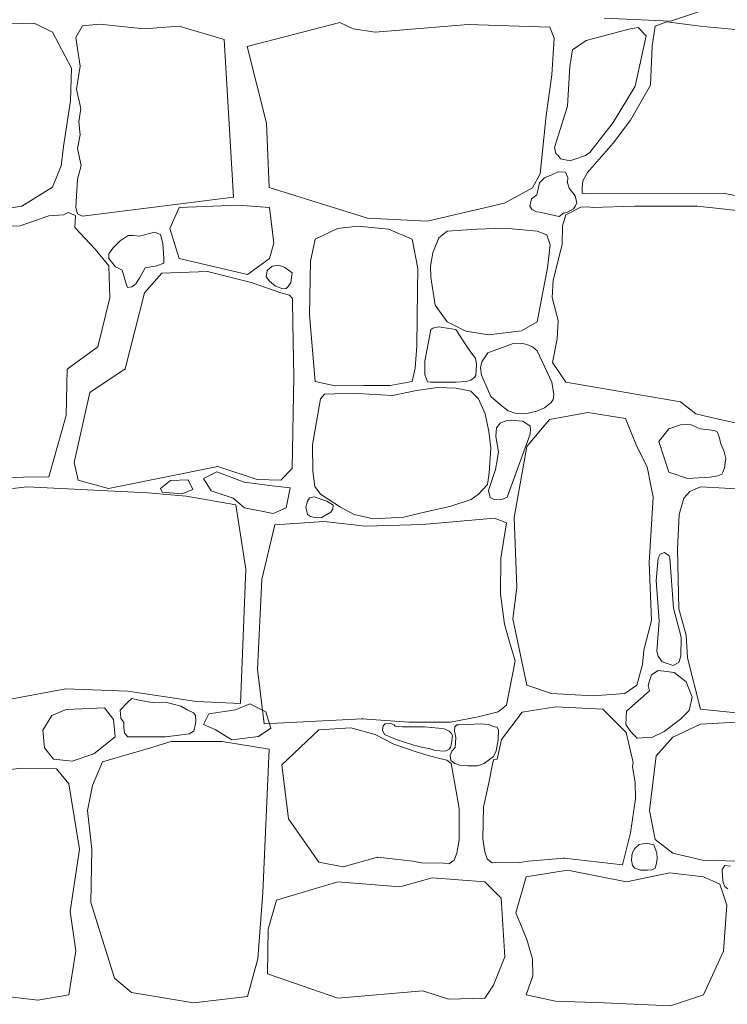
# Model space of a CAD drawing. Header units: millimetres. Extents: x 16408 to 141596, y -21057 to 26364.
# Tile 100 of 115: x 60994 to 61635, y -4456 to -3564. Entities that reach past the tile are written whole.
import ezdxf

# ---------------------------------------------------------------- set-up
doc = ezdxf.new("R2010")
doc.units = ezdxf.units.MM
doc.header["$MEASUREMENT"] = 0
doc.linetypes.add('Wipeout_Contour', pattern=[1000, 0, -1000])
doc.layers.add('_elementy3d', color=7, linetype='Continuous')
doc.layers.add('_elementy3d_Nr_pióra__101', color=7, linetype='Continuous', lineweight=5, true_color=0xb2b2b2)

# ---------------------------------------------------------------- blocks, each defined once
blk = doc.blocks.new('*X6')
at = {"layer": '_elementy3d_Nr_pióra__101', "color": 253, "linetype": 'Continuous', "lineweight": 5, "true_color": 0xb2b2b2}
for p, q in [((61613.33, -3555.68), (61583.36, -3565.58)), ((61583.36, -3565.58), (61523.42, -3563.11)), ((61007.32, -3567.57), (60917.66, -3569.8)), ((61023.92, -3575.49), (61007.32, -3567.57)), ((61050.91, -3570.04), (61044.9, -3580.53)), ((61066.51, -3568.49), (61050.91, -3570.04)), ((61106.89, -3572.77), (61066.51, -3568.49)), ((61138.59, -3570.29), (61106.89, -3572.77)), ((61179.15, -3582.42), (61138.59, -3570.29)), ((61200, -3588.7), (61283.91, -3566.82)), ((61283.91, -3566.82), (61296.05, -3572.52)), ((61296.05, -3572.52), (61316.07, -3575.49)), ((61316.07, -3575.49), (61400.03, -3568.8)), ((61400.03, -3568.8), (61474.09, -3571.03)), ((61474.09, -3571.03), (61478.05, -3580.94)), ((61546.7, -3572.52), (61507.05, -3583.25)), ((61554.13, -3571.53), (61546.7, -3572.52)), ((61561.17, -3578.95), (61554.13, -3571.53)), ((61569.49, -3570.29), (61566.76, -3588.37)), ((61579.89, -3566.33), (61569.49, -3570.29)), ((61610.11, -3570.29), (61579.89, -3566.33)), ((61641.81, -3573.26), (61610.11, -3570.29)), ((61041.01, -3608.19), (61023.92, -3575.49)), ((61044.9, -3580.53), (61048.91, -3606.56)), ((61187.76, -3725.09), (61179.15, -3582.42)), ((61478.05, -3580.94), (61475.82, -3614.38)), ((61507.05, -3583.25), (61494.69, -3591.59)), ((61551.41, -3624.53), (61561.17, -3578.95)), ((61217.67, -3658.11), (61200, -3588.7)), ((61494.69, -3591.59), (61492.21, -3606.7)), ((61566.76, -3588.37), (61565.28, -3623.54)), ((61040.26, -3637.91), (61041.01, -3608.19)), ((61048.91, -3606.56), (61045.63, -3627.11)), ((61492.21, -3606.7), (61490.23, -3642.61)), ((61475.82, -3614.38), (61470.87, -3651.03)), ((61045.63, -3627.11), (61049.64, -3644.63)), ((61531.35, -3657.47), (61551.41, -3624.53)), ((61565.28, -3623.54), (61547.2, -3655.24)), ((61033.82, -3679.27), (61040.26, -3637.91)), ((61049.64, -3644.63), (61047.68, -3656.75)), ((61490.23, -3642.61), (61478.24, -3680.02)), ((61470.87, -3651.03), (61465.22, -3704.04)), ((61047.68, -3656.75), (61048.82, -3668.62)), ((61219.98, -3716.16), (61217.67, -3658.11)), ((61510.29, -3684.47), (61531.35, -3657.47)), ((61547.2, -3655.24), (61531.35, -3676.05)), ((61048.82, -3668.62), (61046.61, -3681.06)), ((61031.84, -3696.61), (61033.82, -3679.27)), ((61046.61, -3681.06), (61049.97, -3696.29)), ((61478.24, -3680.02), (61479.53, -3685.34)), ((61531.35, -3676.05), (61508.31, -3702.8)), ((61479.53, -3685.34), (61481.56, -3687.44)), ((61481.56, -3687.44), (61483.81, -3690.44)), ((61496.67, -3690.66), (61506.44, -3687.27)), ((61506.44, -3687.27), (61510.29, -3684.47)), ((61023.92, -3715.93), (61031.84, -3696.61)), ((61049.97, -3696.29), (61046.53, -3708.65)), ((61483.81, -3690.44), (61486.63, -3690.98)), ((61486.63, -3690.98), (61492.15, -3692.02)), ((61492.15, -3692.02), (61496.67, -3690.66)), ((61465.22, -3704.04), (61458.48, -3716.42)), ((61469.34, -3707.58), (61464.67, -3711.96)), ((61476.44, -3704.42), (61469.34, -3707.58)), ((61481.65, -3702.18), (61476.44, -3704.42)), ((61488.25, -3702.3), (61481.65, -3702.18)), ((61490.34, -3707.2), (61488.25, -3702.3)), ((61489.98, -3711.96), (61490.34, -3707.2)), ((61508.31, -3702.8), (61503.85, -3710.33)), ((60996.18, -3733.02), (61023.92, -3715.93)), ((61046.53, -3708.65), (61045.47, -3723.8)), ((61308.93, -3744.12), (61219.98, -3716.16)), ((61458.48, -3716.42), (61432.97, -3730.54)), ((61464.67, -3711.96), (61462.19, -3722.8)), ((61491.69, -3716.89), (61489.98, -3711.96)), ((61496.92, -3723.85), (61491.69, -3716.89)), ((61503.31, -3716.62), (61503.24, -3721.48)), ((61503.85, -3710.33), (61503.31, -3716.62)), ((61045.47, -3723.8), (61044.9, -3734.44)), ((61050.91, -3742.18), (61187.76, -3725.09)), ((61462.19, -3722.8), (61457.48, -3726.62)), ((61498.45, -3730.06), (61496.92, -3723.85)), ((61503.24, -3721.48), (61505.83, -3721.87)), ((61505.83, -3721.87), (61632.65, -3721.62)), ((61632.65, -3721.62), (61668.56, -3728.56)), ((60940.7, -3741.68), (60996.18, -3733.02)), ((61044.9, -3734.44), (61046.61, -3740.01)), ((61138.59, -3734.44), (61129.99, -3753.41)), ((61191.95, -3732.41), (61138.59, -3734.44)), ((61220.33, -3734.44), (61191.95, -3732.41)), ((61224.36, -3766.63), (61220.33, -3734.44)), ((61432.97, -3730.54), (61363.17, -3746.79)), ((61457.48, -3726.62), (61456.05, -3733.26)), ((61456.05, -3733.26), (61458.02, -3736.43)), ((61502.12, -3734.07), (61488.5, -3740.94)), ((61495.51, -3735.5), (61497.25, -3732.91)), ((61497.25, -3732.91), (61498.45, -3730.06)), ((61508.99, -3733.68), (61502.12, -3734.07)), ((61512.27, -3734.25), (61508.99, -3733.68)), ((61550.66, -3733.26), (61512.27, -3734.25)), ((61607.88, -3733.02), (61550.66, -3733.26)), ((61679.21, -3740.94), (61607.88, -3733.02)), ((61020.7, -3741.93), (60994.69, -3750.85)), ((61033.76, -3741.07), (61020.7, -3741.93)), ((61038.18, -3738.78), (61033.76, -3741.07)), ((61044.57, -3741.48), (61038.18, -3738.78)), ((61044.23, -3752.58), (61044.57, -3741.48)), ((61046.61, -3740.01), (61050.91, -3742.18)), ((61458.02, -3736.43), (61459.33, -3736.85)), ((61459.33, -3736.85), (61462, -3738.2)), ((61462, -3738.2), (61464.67, -3738.46)), ((61464.67, -3738.46), (61482.46, -3742.41)), ((61482.46, -3742.41), (61486.44, -3739.52)), ((61488.5, -3740.94), (61485.63, -3750.89)), ((61486.44, -3739.52), (61489.98, -3738.46)), ((61489.98, -3738.46), (61495.51, -3735.5)), ((60994.69, -3750.85), (60942.43, -3752.58)), ((61062.55, -3772.15), (61044.23, -3752.58)), ((61300.24, -3751.34), (61282, -3753.44)), ((61328.02, -3754.07), (61300.24, -3751.34)), ((61363.17, -3746.79), (61308.93, -3744.12)), ((61485.63, -3750.89), (61485.35, -3768.02)), ((61092.38, -3759.82), (61085.09, -3764.41)), ((61097.05, -3759.74), (61092.38, -3759.82)), ((61102.68, -3760.26), (61097.05, -3759.74)), ((61116.12, -3756.79), (61102.68, -3760.26)), ((61121.69, -3758.68), (61116.12, -3756.79)), ((61123.9, -3767.03), (61121.69, -3758.68)), ((61129.99, -3753.41), (61138.59, -3780.45)), ((61282, -3753.44), (61261.66, -3762.98)), ((61349.4, -3762.98), (61328.02, -3754.07)), ((61381.17, -3755.85), (61373.72, -3761.72)), ((61408.11, -3754.07), (61381.17, -3755.85)), ((61433.37, -3753.23), (61408.11, -3754.07)), ((61462.61, -3755.85), (61433.37, -3753.23)), ((61471.32, -3759.1), (61462.61, -3755.85)), ((61474.46, -3768.32), (61471.32, -3759.1)), ((61085.09, -3764.41), (61078.38, -3771.12)), ((61124.8, -3780.62), (61123.9, -3767.03)), ((61220.33, -3780.45), (61224.36, -3766.63)), ((61261.66, -3762.98), (61257.36, -3783.11)), ((61354.65, -3789.71), (61349.4, -3762.98)), ((61373.72, -3761.72), (61368.17, -3775.35)), ((61472.05, -3788.87), (61474.46, -3768.32)), ((61485.35, -3768.02), (61477.16, -3800.14)), ((61074.94, -3787.26), (61062.55, -3772.15)), ((61078.38, -3771.12), (61074.92, -3776.29)), ((61074.92, -3776.29), (61074.94, -3780.45)), ((61368.17, -3775.35), (61366.07, -3787.4)), ((61074.94, -3780.45), (61080.84, -3788.07)), ((61075.93, -3816.24), (61074.94, -3787.26)), ((61080.84, -3788.07), (61086.81, -3791.1)), ((61107.69, -3789.13), (61118.31, -3787.33)), ((61118.31, -3787.33), (61124.55, -3784.71)), ((61124.55, -3784.71), (61124.8, -3780.62)), ((61138.59, -3780.45), (61200.51, -3795.15)), ((61200.51, -3795.15), (61220.33, -3780.45)), ((61218.21, -3791.36), (61222.63, -3787.35)), ((61222.63, -3787.35), (61228.63, -3786.63)), ((61228.63, -3786.63), (61234.16, -3788.56)), ((61257.36, -3783.11), (61256.42, -3831.64)), ((61366.07, -3787.4), (61366.28, -3797.57)), ((61086.81, -3791.1), (61090.54, -3803.36)), ((61102.78, -3798.47), (61107.69, -3789.13)), ((61122.99, -3793.7), (61107.14, -3811.53)), ((61164.1, -3792.21), (61122.99, -3793.7)), ((61203.73, -3802.37), (61164.1, -3792.21)), ((61217.22, -3797.21), (61218.21, -3791.36)), ((61220.33, -3801), (61217.22, -3797.21)), ((61234.16, -3788.56), (61240.8, -3793.66)), ((61240.8, -3793.66), (61239.66, -3802.21)), ((61354.44, -3809.52), (61354.65, -3789.71)), ((61462.61, -3837.84), (61472.05, -3788.87)), ((61090.54, -3803.36), (61091.89, -3806.65)), ((61091.89, -3806.65), (61095.82, -3806.16)), ((61095.82, -3806.16), (61099.26, -3803.46)), ((61099.26, -3803.46), (61102.78, -3798.47)), ((61230.48, -3811.53), (61203.73, -3802.37)), ((61225.83, -3805.64), (61220.33, -3801)), ((61232.5, -3808.03), (61225.83, -3805.64)), ((61237.09, -3805.95), (61235.51, -3807.67)), ((61239.66, -3802.21), (61237.09, -3805.95)), ((61366.28, -3797.57), (61370.37, -3822.73)), ((61477.16, -3800.14), (61476.12, -3815.77)), ((61107.14, -3811.53), (61089.8, -3880.38)), ((61238.52, -3813.77), (61230.48, -3811.53)), ((61235.51, -3807.67), (61232.5, -3808.03)), ((61241.06, -3816.8), (61238.52, -3813.77)), ((61353.7, -3859.74), (61354.44, -3809.52)), ((61064.78, -3860.57), (61075.93, -3816.24)), ((61241.13, -3819.21), (61241.06, -3816.8)), ((61241.38, -3839.52), (61241.13, -3819.21)), ((61370.37, -3822.73), (61381.17, -3837.84)), ((61476.12, -3815.77), (61481.56, -3836.79)), ((61256.42, -3831.64), (61261.66, -3891.81)), ((61242.37, -3887.32), (61241.38, -3839.52)), ((61381.17, -3837.84), (61398.04, -3846.42)), ((61448.57, -3846.11), (61462.61, -3837.84)), ((61481.56, -3836.79), (61480.73, -3853.15)), ((61366.28, -3844.97), (61360.96, -3873.36)), ((61368.16, -3843.72), (61366.28, -3844.97)), ((61373.28, -3842.29), (61368.16, -3843.72)), ((61388.91, -3844.97), (61373.28, -3842.29)), ((61399.53, -3861.04), (61388.91, -3844.97)), ((61398.04, -3846.42), (61418.49, -3849.67)), ((61418.49, -3849.67), (61448.57, -3846.11)), ((61352.23, -3879.76), (61353.7, -3859.74)), ((61440.94, -3857.6), (61417.91, -3866.02)), ((61448.52, -3857.27), (61440.94, -3857.6)), ((61453.31, -3858.44), (61448.52, -3857.27)), ((61458.36, -3860.65), (61453.31, -3858.44)), ((61480.73, -3853.15), (61476.36, -3874.69)), ((61037.29, -3880.88), (61064.78, -3860.57)), ((61404.13, -3867.46), (61399.53, -3861.04)), ((61406.87, -3870.63), (61404.13, -3867.46)), ((61417.91, -3866.02), (61412.58, -3874.1)), ((61462.49, -3864.04), (61458.36, -3860.65)), ((61475.99, -3892.64), (61462.49, -3864.04)), ((61360.96, -3873.36), (61360.82, -3885.51)), ((61407.78, -3876.62), (61406.87, -3870.63)), ((61407, -3886.42), (61407.78, -3876.62)), ((61412.58, -3874.1), (61411.38, -3879.54)), ((61476.36, -3874.69), (61488.5, -3892.52)), ((61036.3, -3922.74), (61037.29, -3880.88)), ((61089.8, -3880.38), (61057.6, -3901.93)), ((61349.4, -3891.81), (61352.23, -3879.76)), ((61360.82, -3885.51), (61362.34, -3889.72)), ((61405.78, -3888.42), (61407, -3886.42)), ((61411.38, -3879.54), (61412.34, -3886.21)), ((61412.34, -3886.21), (61420.63, -3905.4)), ((61240.88, -3970.79), (61242.37, -3887.32)), ((61261.66, -3891.81), (61279.9, -3895.9)), ((61329.49, -3895.48), (61349.4, -3891.81)), ((61362.34, -3889.72), (61363.34, -3892.11)), ((61363.34, -3892.11), (61366.28, -3892.64)), ((61366.28, -3892.64), (61388.91, -3892.64)), ((61388.91, -3892.64), (61398.23, -3891.85)), ((61398.23, -3891.85), (61402.57, -3890.76)), ((61402.57, -3890.76), (61405.78, -3888.42)), ((61477.75, -3903.54), (61475.99, -3892.64)), ((61488.5, -3892.52), (61592.51, -3910.22)), ((61057.6, -3901.93), (61043.48, -3965.09)), ((61270.15, -3903.34), (61266.38, -3907.54)), ((61279.17, -3903.03), (61270.15, -3903.34)), ((61300.03, -3902.72), (61279.17, -3903.03)), ((61279.9, -3895.9), (61305.38, -3895.59)), ((61331.79, -3904.71), (61300.03, -3902.72)), ((61305.38, -3895.59), (61329.49, -3895.48)), ((61351.81, -3900.3), (61331.79, -3904.71)), ((61372.15, -3897.47), (61351.81, -3900.3)), ((61389.24, -3897.79), (61372.15, -3897.47)), ((61402.45, -3900.72), (61389.24, -3897.79)), ((61409.58, -3907.54), (61402.45, -3900.72)), ((61477.11, -3908.23), (61477.75, -3903.54)), ((61266.38, -3907.54), (61259.15, -3949.36)), ((61415.45, -3921.17), (61409.58, -3907.54)), ((61420.63, -3905.4), (61429.45, -3913.02)), ((61429.45, -3913.02), (61436.38, -3918.42)), ((61469.37, -3915.76), (61475.37, -3910.85)), ((61475.37, -3910.85), (61477.11, -3908.23)), ((61592.51, -3910.22), (61606.26, -3921.14)), ((61418.8, -3937.2), (61415.45, -3921.17)), ((61436.38, -3918.42), (61443.19, -3920.94)), ((61443.19, -3920.94), (61447.38, -3921.25)), ((61447.38, -3921.25), (61454.63, -3920.69)), ((61454.63, -3920.69), (61462.23, -3918.88)), ((61462.23, -3918.88), (61469.37, -3915.76)), ((61508.56, -3920.01), (61473.88, -3926.45)), ((61542.74, -3925.46), (61508.56, -3920.01)), ((61606.26, -3921.14), (61624.06, -3925.29)), ((61020.7, -3978.22), (61036.3, -3922.74)), ((61429, -3929.58), (61425.92, -3933.9)), ((61434.31, -3927.44), (61429, -3929.58)), ((61439.05, -3926.82), (61434.31, -3927.44)), ((61449.63, -3927.96), (61439.05, -3926.82)), ((61456.4, -3932.44), (61449.63, -3927.96)), ((61473.88, -3926.45), (61453.33, -3950.73)), ((61552.89, -3950.73), (61542.74, -3925.46)), ((61592.45, -3931), (61581.87, -3934.63)), ((61600.45, -3930.42), (61592.45, -3931)), ((61602.17, -3931.2), (61600.45, -3930.42)), ((61624.06, -3925.29), (61646.09, -3930.28)), ((61420.69, -3952.4), (61418.8, -3937.2)), ((61425.92, -3933.9), (61425.24, -3941.56)), ((61435.49, -3996.55), (61456.26, -3939.5)), ((61456.26, -3939.5), (61456.66, -3935.26)), ((61456.66, -3935.26), (61456.4, -3932.44)), ((61581.87, -3934.63), (61572.71, -3946.27)), ((61610.11, -3934.63), (61602.17, -3931.2)), ((61623.04, -3936.13), (61610.11, -3934.63)), ((61625.46, -3937.35), (61623.04, -3936.13)), ((61627.83, -3942.83), (61625.46, -3937.35)), ((61425.24, -3941.56), (61427.53, -3955.58)), ((61572.71, -3946.27), (61581.87, -3974.01)), ((61628.68, -3947.51), (61627.83, -3942.83)), ((61631.8, -3955.61), (61628.68, -3947.51)), ((61259.15, -3949.36), (61259.46, -3973.16)), ((61419.11, -3974.52), (61420.69, -3952.4)), ((61427.53, -3955.58), (61426.39, -3963.03)), ((61453.33, -3950.73), (61441.69, -4015.12)), ((61562.06, -3969.3), (61552.89, -3950.73)), ((61633.39, -3961.62), (61631.8, -3955.61)), ((61043.48, -3965.09), (61047.2, -3981.19)), ((61426.39, -3963.03), (61424.82, -3971.58)), ((61632.09, -3970.02), (61633.39, -3961.62)), ((61074.44, -3988.62), (61173.51, -3968.81)), ((61172.61, -3973.54), (61160.54, -3979.72)), ((61197.34, -3982.96), (61172.61, -3973.54)), ((61173.51, -3968.81), (61209.18, -3980.69)), ((61230.48, -3981.19), (61240.88, -3970.79)), ((61259.46, -3973.16), (61261.45, -3987.1)), ((61417.54, -3985.01), (61419.11, -3974.52)), ((61424.82, -3971.58), (61418.69, -3990.43)), ((61567.75, -3996.55), (61562.06, -3969.3)), ((61581.87, -3974.01), (61598.71, -3979.7)), ((61629.65, -3975.86), (61630.66, -3974.01)), ((61630.66, -3974.01), (61632.09, -3970.02)), ((60894.63, -3980.2), (61020.7, -3978.22)), ((61047.2, -3981.19), (61074.44, -3988.62)), ((61121.68, -3988.85), (61130.81, -3981.49)), ((61130.81, -3981.49), (61146.7, -3980.9)), ((61146.7, -3980.9), (61150.83, -3989.73)), ((61160.54, -3979.72), (61167.6, -3990.91)), ((61222.65, -3986.49), (61197.34, -3982.96)), ((61209.18, -3980.69), (61230.48, -3981.19)), ((61598.71, -3979.7), (61619.02, -3978.47)), ((61619.02, -3978.47), (61626.15, -3977.2)), ((61626.15, -3977.2), (61629.65, -3975.86)), ((61000.88, -3987.13), (60939.71, -3994.32)), ((61110.11, -3992.58), (61000.88, -3987.13)), ((61145.03, -3995.8), (61110.11, -3992.58)), ((61123.15, -3992.09), (61121.68, -3988.85)), ((61141.11, -3993.56), (61123.15, -3992.09)), ((61150.83, -3989.73), (61141.11, -3993.56)), ((61167.6, -3990.91), (61187.33, -3997.39)), ((61239.14, -3988.26), (61222.65, -3986.49)), ((61235.31, -4006.22), (61239.14, -3988.26)), ((61261.45, -3987.1), (61266.38, -3994.02)), ((61409.58, -3994.02), (61417.54, -3985.01)), ((61418.69, -3990.43), (61420.08, -3996.8)), ((61600.7, -3991.59), (61595.49, -3997.54)), ((61610.6, -3987.13), (61600.7, -3991.59)), ((61677.97, -3990.85), (61610.6, -3987.13)), ((61189.81, -4003.68), (61145.03, -3995.8)), ((61187.33, -3997.39), (61197.63, -4006.22)), ((61254.87, -4000.14), (61253.23, -4005.66)), ((61256.56, -3997.1), (61254.87, -4000.14)), ((61260.63, -3996.43), (61256.56, -3997.1)), ((61272.28, -4000.14), (61260.63, -3996.43)), ((61266.38, -3994.02), (61284.72, -4005.55)), ((61277.92, -4003.77), (61272.28, -4000.14)), ((61383.47, -4005.03), (61402.97, -3998.74)), ((61402.97, -3998.74), (61409.58, -3994.02)), ((61420.08, -3996.8), (61424.35, -3999.1)), ((61424.35, -3999.1), (61430.5, -3998.78)), ((61430.5, -3998.78), (61435.49, -3996.55)), ((61564.04, -4055.74), (61567.75, -3996.55)), ((61595.49, -3997.54), (61591.28, -4012.4)), ((61198.77, -4061.94), (61189.81, -4003.68)), ((61197.63, -4006.22), (61223.54, -4011.52)), ((61223.54, -4011.52), (61235.31, -4006.22)), ((61253.23, -4005.66), (61254.87, -4012.26)), ((61272.28, -4012.26), (61275.98, -4010.15)), ((61275.98, -4010.15), (61277.62, -4007.42)), ((61277.62, -4007.42), (61277.92, -4003.77)), ((61284.72, -4005.55), (61296.99, -4012.26)), ((61341.96, -4014.67), (61362.93, -4009.54)), ((61362.93, -4009.54), (61383.47, -4005.03)), ((61269.88, -4018.79), (61225.08, -4021.54)), ((61254.87, -4012.26), (61257.29, -4014.03)), ((61257.29, -4014.03), (61261.3, -4014.94)), ((61261.3, -4014.94), (61267.24, -4015.24)), ((61267.24, -4015.24), (61272.28, -4012.26)), ((61307.23, -4022.96), (61269.88, -4018.79)), ((61296.99, -4012.26), (61314.08, -4016.24)), ((61314.08, -4016.24), (61341.96, -4014.67)), ((61423.95, -4015.63), (61358.75, -4021.29)), ((61434.87, -4019.71), (61423.95, -4015.63)), ((61429.79, -4051.81), (61434.87, -4019.71)), ((61441.69, -4015.12), (61444.16, -4078.28)), ((61591.28, -4012.4), (61589.55, -4043.61)), ((61225.08, -4021.54), (61213.43, -4071.27)), ((61358.75, -4021.29), (61307.23, -4022.96)), ((61578.04, -4046.86), (61574.1, -4048.29)), ((61581.82, -4049.37), (61578.04, -4046.86)), ((61589.55, -4043.61), (61590.79, -4097.85)), ((61429.29, -4084.32), (61429.79, -4051.81)), ((61566.02, -4108.25), (61564.04, -4055.74)), ((61572.24, -4051.81), (61570.39, -4071.94)), ((61574.1, -4048.29), (61572.24, -4051.81)), ((61582.86, -4051.81), (61581.82, -4049.37)), ((61586.04, -4097.2), (61582.86, -4051.81)), ((61194.08, -4183.54), (61198.77, -4061.94)), ((61213.43, -4071.27), (61209.54, -4152.69)), ((61570.39, -4071.94), (61573.13, -4108.46)), ((61444.16, -4078.28), (61440.7, -4106.76)), ((61433.12, -4111.5), (61429.29, -4084.32)), ((61592.84, -4123.26), (61586.04, -4097.2)), ((61590.79, -4097.85), (61597.48, -4121.62)), ((61440.7, -4106.76), (61453.33, -4166.7)), ((61559.33, -4135.25), (61566.02, -4108.25)), ((61573.13, -4108.46), (61570.96, -4136.06)), ((61437.29, -4126.68), (61433.12, -4111.5)), ((61442.63, -4144.69), (61437.29, -4126.68)), ((61592.67, -4140.7), (61592.84, -4123.26)), ((61597.48, -4121.62), (61598.71, -4142.18)), ((61558.09, -4148.13), (61559.33, -4135.25)), ((61570.96, -4136.06), (61572.24, -4140.7)), ((61434.87, -4185.04), (61442.63, -4144.69)), ((61572.24, -4140.7), (61575.93, -4145.83)), ((61590.96, -4146.29), (61592.67, -4140.7)), ((61598.71, -4142.18), (61610.6, -4188.5)), ((61209.54, -4152.69), (61215.51, -4201.71)), ((61552.89, -4166.7), (61558.09, -4148.13)), ((61572.24, -4153.42), (61566.19, -4157.36)), ((61579.64, -4154.32), (61572.24, -4153.42)), ((61575.93, -4145.83), (61585.87, -4148.92)), ((61585.87, -4148.92), (61590.96, -4146.29)), ((61564.36, -4162.77), (61562.98, -4166.98)), ((61566.19, -4157.36), (61564.36, -4162.77)), ((61586.64, -4155.43), (61579.64, -4154.32)), ((61597.65, -4163.73), (61586.64, -4155.43)), ((60979.33, -4180.57), (61035.81, -4170.17)), ((61035.81, -4170.17), (61092.03, -4172.15)), ((61453.33, -4166.7), (61475.62, -4174.38)), ((61542, -4174.38), (61552.89, -4166.7)), ((61562.98, -4166.98), (61564.36, -4171.93)), ((61603.05, -4177.72), (61597.65, -4163.73)), ((61092.03, -4172.15), (61154.2, -4181.56)), ((61095.57, -4178.93), (61092.03, -4182.31)), ((61103.4, -4180.75), (61095.57, -4178.93)), ((61475.62, -4174.38), (61513.26, -4176.61)), ((61513.26, -4176.61), (61542, -4174.38)), ((61564.36, -4171.93), (61543.61, -4190.35)), ((61600.2, -4189.81), (61603.05, -4177.72)), ((61036.3, -4188.74), (61023.42, -4194.19)), ((61070.98, -4187.26), (61036.3, -4188.74)), ((61079.15, -4197.91), (61070.98, -4187.26)), ((61092.03, -4182.31), (61085.1, -4189.46)), ((61085.1, -4189.46), (61085.71, -4196.57)), ((61114.09, -4182.52), (61103.4, -4180.75)), ((61126.21, -4182.31), (61114.09, -4182.52)), ((61139.93, -4185.93), (61126.21, -4182.31)), ((61145.82, -4189.18), (61139.93, -4185.93)), ((61151.39, -4191.94), (61145.82, -4189.18)), ((61154.2, -4181.56), (61194.08, -4183.54)), ((61165.26, -4192.81), (61189.45, -4189.2)), ((61189.45, -4189.2), (61202.45, -4183.78)), ((61202.45, -4183.78), (61216.89, -4191.01)), ((61427.29, -4191.04), (61434.87, -4185.04)), ((61449.12, -4191.22), (61479.09, -4186.52)), ((61479.09, -4186.52), (61522.18, -4188.5)), ((61522.18, -4188.5), (61543.16, -4209.53)), ((61610.6, -4188.5), (61657.91, -4193.45)), ((61023.42, -4194.19), (61015.11, -4207.59)), ((61080.52, -4213.49), (61079.15, -4197.91)), ((61085.71, -4196.57), (61088.58, -4200.75)), ((61153.48, -4194.25), (61151.39, -4191.94)), ((61153.54, -4199.38), (61153.48, -4194.25)), ((61160.56, -4202.56), (61165.26, -4192.81)), ((61215.51, -4201.71), (61304.23, -4197.21)), ((61216.89, -4191.01), (61221.59, -4205.81)), ((61304.23, -4197.21), (61346.38, -4200.38)), ((61384.1, -4200.38), (61409.11, -4195.38)), ((61409.11, -4195.38), (61427.29, -4191.04)), ((61430.2, -4215.92), (61449.12, -4191.22)), ((61543.61, -4190.35), (61543, -4202.55)), ((61577.56, -4208.88), (61592.23, -4197.6)), ((61592.23, -4197.6), (61600.2, -4189.81)), ((61088.58, -4200.75), (61088.46, -4205.11)), ((61088.46, -4205.11), (61089.02, -4210.18)), ((61151.88, -4208.19), (61153.04, -4203.34)), ((61153.04, -4203.34), (61153.54, -4199.38)), ((61171.04, -4206.89), (61160.56, -4202.56)), ((61186.2, -4216.28), (61171.04, -4206.89)), ((61221.59, -4205.81), (61210.39, -4213.39)), ((61264.91, -4207.19), (61231.63, -4238.88)), ((61294.07, -4205.59), (61264.91, -4207.19)), ((61315.86, -4211.47), (61294.07, -4205.59)), ((61323.24, -4203.75), (61322.59, -4207.68)), ((61324.98, -4201.72), (61323.24, -4203.75)), ((61328.59, -4201.39), (61324.98, -4201.72)), ((61331.17, -4201.89), (61328.59, -4201.39)), ((61333.12, -4202.8), (61331.17, -4201.89)), ((61334.18, -4203.98), (61333.12, -4202.8)), ((61340.64, -4204.51), (61334.18, -4203.98)), ((61360.53, -4204.44), (61340.64, -4204.51)), ((61346.38, -4200.38), (61384.1, -4200.38)), ((61373.3, -4205.61), (61360.53, -4204.44)), ((61378.35, -4206.43), (61373.3, -4205.61)), ((61382.91, -4208.61), (61378.35, -4206.43)), ((61387.99, -4204.44), (61387.75, -4208.2)), ((61389.83, -4202.65), (61387.99, -4204.44)), ((61392.06, -4202.86), (61389.83, -4202.65)), ((61400.03, -4202.31), (61392.06, -4202.86)), ((61411.19, -4201.78), (61400.03, -4202.31)), ((61418.5, -4202.49), (61411.19, -4201.78)), ((61423.97, -4204.44), (61418.5, -4202.49)), ((61426.39, -4204.76), (61423.97, -4204.44)), ((61427.6, -4207.44), (61426.39, -4204.76)), ((61543, -4202.55), (61547.31, -4209.15)), ((61610.6, -4202.12), (61585.34, -4213.76)), ((61648.25, -4200.14), (61610.6, -4202.12)), ((61015.11, -4207.59), (61016.73, -4223.67)), ((61061.32, -4228.87), (61080.52, -4213.49)), ((61089.02, -4210.18), (61092.03, -4213.51)), ((61092.03, -4213.51), (61126.21, -4213.51)), ((61126.21, -4213.51), (61147.97, -4210.84)), ((61147.97, -4210.84), (61151.88, -4208.19)), ((61210.39, -4213.39), (61186.2, -4216.28)), ((61333, -4220.3), (61315.86, -4211.47)), ((61322.59, -4207.68), (61324.28, -4211.47)), ((61324.28, -4211.47), (61335.04, -4215.96)), ((61335.04, -4215.96), (61350.07, -4220.81)), ((61384.75, -4210.27), (61382.91, -4208.61)), ((61385.87, -4212.49), (61384.75, -4210.27)), ((61385.36, -4217.65), (61385.61, -4215.03)), ((61385.61, -4215.03), (61385.87, -4212.49)), ((61387.75, -4208.2), (61388.91, -4214.28)), ((61388.91, -4214.28), (61388.28, -4223.25)), ((61426.43, -4233.78), (61430.2, -4215.92)), ((61427.2, -4216.43), (61427.6, -4207.44)), ((61543.16, -4209.53), (61549.57, -4236.92)), ((61547.31, -4209.15), (61553.27, -4214.84)), ((61553.27, -4214.84), (61567.01, -4213.76)), ((61567.01, -4213.76), (61577.56, -4208.88)), ((61585.34, -4213.76), (61570.23, -4230.85)), ((61016.73, -4223.67), (61024.66, -4233.82)), ((61108.62, -4224.66), (61084.6, -4231.59)), ((61131.41, -4217.72), (61108.62, -4224.66)), ((61154.44, -4217.72), (61131.41, -4217.72)), ((61177.48, -4217.72), (61154.44, -4217.72)), ((61220.07, -4224.76), (61177.48, -4217.72)), ((61214.39, -4354.4), (61220.07, -4224.76)), ((61353, -4227.13), (61333, -4220.3)), ((61350.07, -4220.81), (61359.14, -4223.25)), ((61359.14, -4223.25), (61364.84, -4224.24)), ((61364.84, -4224.24), (61369.42, -4225.75)), ((61380.34, -4226.14), (61382.91, -4224.88)), ((61382.91, -4224.88), (61384.18, -4223.3)), ((61384.18, -4223.3), (61384.69, -4221.03)), ((61384.69, -4221.03), (61385.36, -4217.65)), ((61388.28, -4223.25), (61385.38, -4226.67)), ((61425.63, -4226.38), (61427.2, -4216.43)), ((61024.66, -4233.82), (61041.75, -4235.56)), ((61041.75, -4235.56), (61061.32, -4228.87)), ((61084.6, -4231.59), (61069.22, -4236.22)), ((61363.98, -4230.49), (61353, -4227.13)), ((61375.86, -4233.63), (61363.98, -4230.49)), ((61369.42, -4225.75), (61376.91, -4226.42)), ((61380.93, -4234.62), (61375.86, -4233.63)), ((61376.91, -4226.42), (61380.34, -4226.14)), ((61385.38, -4226.67), (61383.81, -4230.64)), ((61383.81, -4230.64), (61384.62, -4234.9)), ((61414.79, -4237.87), (61423.18, -4231.35)), ((61422.36, -4236.92), (61423.44, -4234.08)), ((61423.18, -4231.35), (61425.63, -4226.38)), ((61423.44, -4234.08), (61426.43, -4233.78)), ((61570.23, -4230.85), (61564.29, -4280.14)), ((60996.42, -4242), (60929.06, -4249.43)), ((61027.38, -4242.49), (60996.42, -4242)), ((61038.78, -4256.29), (61027.38, -4242.49)), ((61069.22, -4236.22), (61060.15, -4257.73)), ((61231.63, -4238.88), (61237.52, -4287.94)), ((61384.91, -4237.87), (61380.93, -4234.62)), ((61384.62, -4234.9), (61387.99, -4237.87)), ((61387.99, -4256.29), (61384.91, -4237.87)), ((61387.99, -4237.87), (61392.43, -4239.16)), ((61392.43, -4239.16), (61399.45, -4239.87)), ((61399.45, -4239.87), (61408.69, -4239.74)), ((61408.69, -4239.74), (61414.79, -4237.87)), ((61418.78, -4255.25), (61422.36, -4236.92)), ((61549.57, -4236.92), (61549.06, -4240.69)), ((61549.06, -4240.69), (61551.47, -4254.8)), ((61048.44, -4315.31), (61038.78, -4256.29)), ((61060.15, -4257.73), (61055.62, -4280.33)), ((61391.98, -4278.39), (61387.99, -4256.29)), ((61414.18, -4277.23), (61418.78, -4255.25)), ((61551.47, -4254.8), (61551.65, -4269.62)), ((61551.65, -4269.62), (61547.07, -4300.53)), ((61391.98, -4307.24), (61391.98, -4278.39)), ((61413.4, -4306.07), (61414.18, -4277.23)), ((61055.62, -4280.33), (61059.53, -4315.14)), ((61564.29, -4280.14), (61569.49, -4306.64)), ((61237.52, -4287.94), (61264.91, -4327.19)), ((61547.07, -4300.53), (61539.88, -4329.49)), ((61389.9, -4318.9), (61391.98, -4307.24)), ((61415.16, -4317.78), (61413.4, -4306.07)), ((61554.83, -4311.21), (61550.91, -4314.81)), ((61561.49, -4309.73), (61554.83, -4311.21)), ((61568.15, -4311.28), (61561.49, -4309.73)), ((61569.49, -4314.81), (61568.15, -4311.28)), ((61569.49, -4306.64), (61585.34, -4318.78)), ((61039.77, -4371.78), (61048.44, -4315.31)), ((61059.53, -4315.14), (61058.59, -4363.61)), ((61287.13, -4331.41), (61318.01, -4322.59)), ((61318.01, -4322.59), (61349.95, -4326.12)), ((61387.45, -4325.19), (61389.9, -4318.9)), ((61417.43, -4324.14), (61415.16, -4317.78)), ((61548.59, -4318.93), (61548.14, -4325.27)), ((61550.91, -4314.81), (61548.59, -4318.93)), ((61571.01, -4318.64), (61569.49, -4314.81)), ((61571.24, -4323.95), (61571.01, -4318.64)), ((61585.34, -4318.78), (61612.34, -4325.22)), ((61264.91, -4327.19), (61287.13, -4331.41)), ((61349.95, -4326.12), (61357.93, -4327.58)), ((61357.93, -4327.58), (61377.79, -4327.93)), ((61377.79, -4327.93), (61382.91, -4328.51)), ((61382.91, -4328.51), (61384.91, -4327.19)), ((61384.91, -4327.19), (61387.45, -4325.19)), ((61419.92, -4326.21), (61417.43, -4324.14)), ((61421.88, -4327.58), (61419.92, -4326.21)), ((61427.02, -4327.14), (61421.88, -4327.58)), ((61446.88, -4327.33), (61427.02, -4327.14)), ((61454.9, -4326.1), (61446.88, -4327.33)), ((61486.92, -4323.43), (61454.9, -4326.1)), ((61539.88, -4329.49), (61486.92, -4323.43)), ((61548.14, -4325.27), (61549.01, -4330.19)), ((61549.01, -4330.19), (61550.91, -4332.4)), ((61569.49, -4332.4), (61570.47, -4329.06)), ((61570.47, -4329.06), (61571.24, -4323.95)), ((61612.34, -4325.22), (61654.19, -4326.45)), ((61632.45, -4330.19), (61630.14, -4333.63)), ((61637.79, -4330.61), (61632.45, -4330.19)), ((61443.42, -4373.02), (61452.58, -4340.32)), ((61452.58, -4340.32), (61489.98, -4334.38)), ((61489.98, -4334.38), (61543.48, -4344.78)), ((61543.48, -4344.78), (61582.86, -4336.61)), ((61550.91, -4332.4), (61556.22, -4334.21)), ((61556.22, -4334.21), (61562.52, -4334.28)), ((61562.52, -4334.28), (61566.57, -4333.89)), ((61566.57, -4333.89), (61569.49, -4332.4)), ((61582.86, -4336.61), (61613.33, -4340.32)), ((61613.33, -4340.32), (61627.94, -4347.01)), ((61630.14, -4333.63), (61630.43, -4340.26)), ((61630.43, -4340.26), (61630.94, -4345.53)), ((61282.14, -4344.78), (61226.65, -4361.38)), ((61338.16, -4349.49), (61282.14, -4344.78)), ((61367.63, -4341.32), (61338.16, -4349.49)), ((61415.2, -4344.78), (61367.63, -4341.32)), ((61430.04, -4359.64), (61415.2, -4344.78)), ((61627.94, -4347.01), (61634.38, -4366.08)), ((61630.94, -4345.53), (61632.45, -4349.23)), ((61632.45, -4349.23), (61635.12, -4351.13)), ((61209.72, -4414.55), (61214.39, -4354.4)), ((61058.59, -4363.61), (61080.14, -4432.21)), ((61226.65, -4361.38), (61219.13, -4387.84)), ((61433.26, -4412.89), (61430.04, -4359.64)), ((61634.38, -4366.08), (61631.16, -4407.69)), ((61044.97, -4407.2), (61039.77, -4371.78)), ((61453.33, -4397.04), (61443.42, -4373.02)), ((61219.13, -4387.84), (61218.64, -4428.15)), ((61458.53, -4414.63), (61453.33, -4397.04)), ((61038.78, -4447.07), (61044.97, -4407.2)), ((61631.16, -4407.69), (61613.33, -4447.07)), ((61200.33, -4448.64), (61209.72, -4414.55)), ((61423.11, -4438.41), (61433.26, -4412.89)), ((61458.78, -4429.98), (61458.53, -4414.63)), ((61218.64, -4428.15), (61282.14, -4450.29)), ((61452.58, -4447.07), (61458.78, -4429.98)), ((61080.14, -4432.21), (61095.5, -4445.09)), ((61415.2, -4450.29), (61423.11, -4438.41)), ((60921.87, -4441.38), (61010.54, -4452.03)), ((61010.54, -4452.03), (61038.78, -4447.07)), ((61095.5, -4445.09), (61151.47, -4454.5)), ((61282.14, -4450.29), (61359.21, -4443.61)), ((61359.21, -4443.61), (61382.24, -4451.04)), ((61479.09, -4452.77), (61452.58, -4447.07)), ((61613.33, -4447.07), (61583.36, -4456.98)), ((61151.47, -4454.5), (61200.33, -4448.64)), ((61382.24, -4451.04), (61415.2, -4450.29)), ((61523.42, -4454.5), (61479.09, -4452.77)), ((61583.36, -4456.98), (61523.42, -4454.5))]:
    blk.add_line(p, q, dxfattribs=at)
for p in [(61489.98, -3711.96), (61238.52, -3813.77), (61304.23, -4197.21), (61318.01, -4322.59), (61384.91, -4327.19), (61384.91, -4327.19), (61419.92, -4326.21), (61419.92, -4326.21), (61486.92, -4323.43)]:
    blk.add_point(p, dxfattribs=at)
blk = doc.blocks.new('Wypełnienie_3_1', base_point=(0, 0))
at = {"color": 254, "linetype": 'Wipeout_Contour', "lineweight": 0, "ltscale": 312903.522761}
blk.add_wipeout([(63218.74, -5468.71), (64586.19, -5504.44), (64586.19, -2730), (59840.54, -2730), (59840.54, -5380)], dxfattribs=at).dxf.layer = '_elementy3d'
at = {"layer": '_elementy3d_Nr_pióra__101', "color": 253, "linetype": 'Continuous', "lineweight": 5, "true_color": 0xb2b2b2}
blk.add_blockref('*X6', (0, 0), dxfattribs=at)

msp = doc.modelspace()

# ---------------------------------------------------------------- block references
at = {"layer": '_elementy3d_Nr_pióra__101', "color": 253, "linetype": 'Continuous', "lineweight": 5, "true_color": 0xb2b2b2}
msp.add_blockref('Wypełnienie_3_1', (0, 0), dxfattribs=at)

doc.saveas('drawing.dxf')
